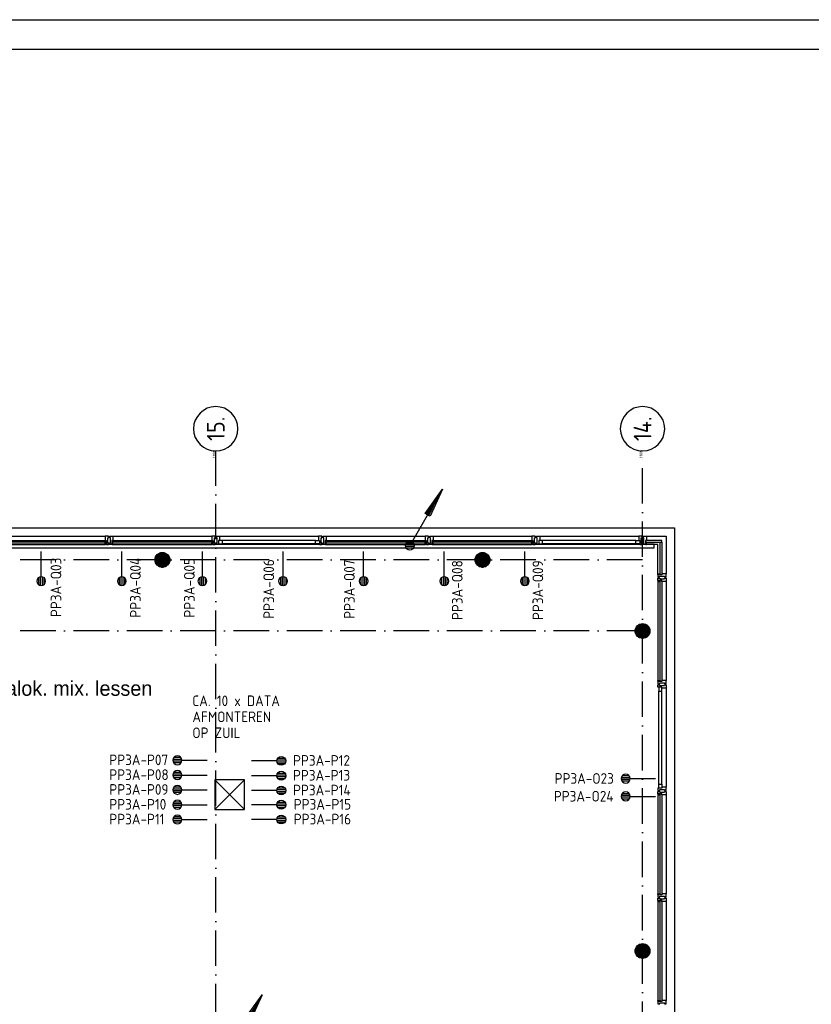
# Model space of a CAD drawing. Header units: millimetres. Extents: x 84333 to 240712, y -2244 to 84291.
# Tile 37 of 74: x 120410 to 133765, y 67676 to 84291. Entities that reach past the tile are written whole.
import ezdxf
from ezdxf.enums import TextEntityAlignment as Align

# ---------------------------------------------------------------- set-up
doc = ezdxf.new("R2010")
doc.units = ezdxf.units.MM
doc.header["$LTSCALE"] = 100
doc.linetypes.add('DASHDOT', pattern=[9, 6, -1.5, 0, -1.5])
doc.layers.get('0').update_dxf_attribs({"linetype": 'CONTINUOUS'})
for name, color, linetype in [('AFDELING', 4, 'CONTINUOUS'), ('AL$7----_STRAMIEN', 1, 'DASHDOT'), ('AL21----_BUITENWAND', 4, 'CONTINUOUS'), ('AL28----_KONSTRUKTIE', 3, 'CONTINUOUS'), ('AL31----_BUITENKOZ', 7, 'CONTINUOUS'), ('ALN-----_BLOCKNAAM', 2, 'CONTINUOUS'), ('ALXAA---_GEWBETON', 12, 'CONTINUOUS'), ('ALXOU---_GLAS', 7, 'CONTINUOUS'), ('BOUW', 8, 'CONTINUOUS'), ('EB6441--_ATTRIB', 2, 'CONTINUOUS'), ('EL61306-_ZUIL', 3, 'CONTINUOUS'), ('EL6441--_DATACOM', 3, 'CONTINUOUS'), ('LIJN025', 10, 'CONTINUOUS'), ('LIJN035', 50, 'CONTINUOUS'), ('LIJN050', 90, 'CONTINUOUS'), ('RUIMTEBOEK-1EB-WANDGOOT', 3, 'CONTINUOUS'), ('TEKST25', 10, 'CONTINUOUS'), ('TEKST35', 50, 'CONTINUOUS'), ('TEKST50', 90, 'CONTINUOUS')]:
    doc.layers.add(name, color=color, linetype=linetype)
doc.styles.add('1_8', font='ISO', dxfattribs={"height": 1.8})
doc.styles.add('2_0', font='iso', dxfattribs={"height": 200})
doc.styles.add('2_5', font='iso', dxfattribs={"height": 2.5})
doc.styles.add('BURO-025', font='BUROFONT.shx', dxfattribs={"height": 250})
doc.styles.add('ISO', font='ISO.SHX')
doc.styles.add('ROMAND', font='romand')
doc.styles.get("Standard").update_dxf_attribs({"font": 'iso.shx'})
doc.styles.add('TECHNIC', font='technic_.ttf')

# ---------------------------------------------------------------- blocks, each defined once
blk = doc.blocks.new('A0-GE')
at = {"layer": 'LIJN025'}
blk.add_lwpolyline([(1500, 841), (1500, 0), (0, 0), (0, 841)], close=True, dxfattribs=at)
at = {"layer": 'LIJN050', "const_width": 0.2}
blk.add_lwpolyline([(1495, 836), (25, 836), (25, 5), (1495, 5)], close=True, dxfattribs=at)
at = {"layer": 'TEKST25', "style": 'ROMAND', "width": 2.899115}
blk.add_attdef('STATUS', text='', height=2.5, dxfattribs=at).set_placement((1454, 71.5), (1493, 71.5), align=Align.FIT)
at = {"layer": 'TEKST25', "style": 'ISO'}
for tag, p in [('E', (1455.25, 66)), ('NAAM-E', (1466.75, 66)), ('DATUM-E', (1485, 66)), ('D', (1455.25, 61)), ('NAAM-D', (1466.75, 61)), ('DATUM-D', (1485, 61)), ('C', (1455.25, 56)), ('NAAM-C', (1466.75, 56)), ('DATUM-C', (1485, 56)), ('B', (1455.25, 51)), ('NAAM-B', (1466.75, 51)), ('DATUM-B', (1485, 51)), ('A', (1455.25, 46)), ('NAAM-A', (1466.75, 46)), ('DATUM-A', (1485, 46))]:
    blk.add_attdef(tag, text='', height=2.5, dxfattribs=at).set_placement(p, align=Align.CENTER)
for tag, p in [('DATUM', (1332.75, 36.25)), ('SCHAAL', (1368, 36.25)), ('GETEKEND', (1398.25, 36.25)), ('GECONTOL.', (1433, 36.25)), ('FORMAAT', (1463.25, 28.25))]:
    blk.add_attdef(tag, p, '', height=2.5, dxfattribs=at)
at = {"layer": 'TEKST35', "style": 'ISO'}
for tag, p in [('PROJECT', (1334.5, 72.5)), ('PLAATS', (1334.5, 63.5)), ('INSTALLATIE-REGEL1', (1334.5, 52.5)), ('INSTALLATIE-REGEL2', (1334.5, 43.5))]:
    blk.add_attdef(tag, p, '', height=4, dxfattribs=at)
blk.add_attdef('PROJ.NR.', text='', height=4, dxfattribs=at).set_placement((1481, 23), align=Align.CENTER)
at = {"layer": 'TEKST50', "style": 'ISO'}
blk.add_attdef('FILE-NAAM', text='', height=5, dxfattribs=at).set_placement((1473.5, 7.5), align=Align.CENTER)
blk = doc.blocks.new('ES4X2')
for p, q in [((-0.45, 1.4), (-0.45, 2.6)), ((-0.15, 1.27), (-0.15, 2.73)), ((0.15, 1.27), (0.15, 2.73)), ((0.45, 1.4), (0.45, 2.6)), ((0, 1.25), (0, -3))]:
    blk.add_line(p, q)
blk.add_circle((0, 2), 0.75)
at = {"style": '1_8', "flags": 8}
for tag, p in [('NUMMER', (1.25, 3.5)), ('CODE', (-1.25, 3.5))]:
    blk.add_attdef(tag, text='', height=1.8, rotation=90, dxfattribs=at).set_placement(p, align=Align.MIDDLE_LEFT)
blk.add_attdef('M_CODE', text='', height=1.8, dxfattribs=at).set_placement((0, 0), align=Align.MIDDLE_CENTER)
blk = doc.blocks.new('EH100000')
at = {"linetype": 'ByBlock'}
for p, q in [((1, 0.5), (0, 0.5)), ((1, 0.5, 1), (0, 0.5, 1)), ((0, -0.5, 1), (1, -0.5, 1)), ((1, -0.5), (0, -0.5))]:
    blk.add_line(p, q, dxfattribs=at)
at = {"linetype": 'ByBlock', "invisible_edges": 15}
for points in [[(1, -0.5), (0, -0.5), (0, 0.5), (1, 0.5)], [(0, 0.5), (1, 0.5), (1, 0.5, 1), (0, 0.5, 1)], [(0, -0.5, 1), (1, -0.5, 1), (1, -0.5), (0, -0.5)]]:
    blk.add_3dface(points, dxfattribs=at)
at = {"linetype": 'ByBlock', "style": '2_0', "flags": 8}
blk.add_attdef('FUNCTIE', text='', height=0.5, dxfattribs=at).set_placement((0.5, 0), align=Align.MIDDLE)
at = {"linetype": 'ByBlock', "flags": 9}
blk.add_attdef('SCHOT', text='', height=0.5, dxfattribs=at).set_placement((0.5, 0), align=Align.MIDDLE)
blk = doc.blocks.new('ES111201')
for p, q in [((0.38, 0.65), (5.5, 9.53)), ((0.73, 0.15), (-0.73, 0.15)), ((0.6, 0.45), (-0.6, 0.45)), ((0.73, -0.15), (-0.73, -0.15)), ((0.6, -0.45), (-0.6, -0.45))]:
    blk.add_line(p, q)
for points in [[(2.57, 5.45), (5.5, 9.53), (3.43, 4.95)], [(3.22, 5.07), (4.63, 8.01), (2.78, 5.32)]]:
    blk.add_lwpolyline(points, close=True)
blk.add_circle((0, 0), 0.75)
blk = doc.blocks.new('EH100005')
blk.add_lwpolyline([(-1, -0.5), (0, -0.5), (0, 0.5), (-1, 0.5)])
at = {"style": '2_0', "flags": 9}
blk.add_attdef('HULPSTUK', text='', height=0.5, dxfattribs=at).set_placement((0, 0), align=Align.MIDDLE)
blk = doc.blocks.new('ES1Z0001')
at = {"color": 0}
blk.add_lwpolyline([(-2.5, -2.5), (2.5, -2.5), (2.5, 2.5), (-2.5, 2.5)], close=True, dxfattribs=at)
at = {"color": 0, "style": '1_8'}
for tag, flags, p in [('SCHAKW', 8, (3.5, 10)), ('GROEPW', 8, (3.5, 7.5)), ('DOELW', 9, (3.5, 5)), ('VERMOGENW', 9, (3.5, 2.5)), ('SCHAKX', 8, (3.5, 0)), ('GROEPX', 8, (3.5, -2.5)), ('DOELX', 9, (3.5, -5)), ('VERMOGENX', 9, (3.5, -7.5))]:
    blk.add_attdef(tag, text='', height=1.8, dxfattribs=dict(at, flags=flags)).set_placement(p, align=Align.MIDDLE_LEFT)
at = {"color": 0, "style": '1_8', "flags": 9}
for tag, p in [('TALW', (0, 4)), ('TALX', (0, -4))]:
    blk.add_attdef(tag, text='', height=1.8, dxfattribs=at).set_placement(p, align=Align.MIDDLE_CENTER)
at = {"style": '1_8', "flags": 8}
blk.add_attdef('M_CODE', text='', height=1.8, dxfattribs=at).set_placement((0, 0), align=Align.MIDDLE_CENTER)
at = {"color": 0}
for tag, height, style, flags, p in [('CODE', 2.5, '2_5', 8, (0, 0)), ('KAST', 1.8, '1_8', 9, (0, -6))]:
    blk.add_attdef(tag, text='', height=height, dxfattribs=dict(at, style=style, flags=flags)).set_placement(p, align=Align.MIDDLE)
blk = doc.blocks.new('1011')
at = {"layer": 'AL$7----_STRAMIEN', "color": 7, "linetype": 'Continuous'}
blk.add_circle((-750, 0), 750, dxfattribs=at)
at = {"layer": 'AL$7----_STRAMIEN', "color": 3, "linetype": 'Continuous'}
blk.add_attdef('STR-NAAM', text='', height=600, rotation=360, dxfattribs=at).set_placement((-750, 0), align=Align.MIDDLE)
at = {"layer": 'ALN-----_BLOCKNAAM', "linetype": 'Continuous'}
blk.add_text('1011', height=100, dxfattribs=at).set_placement((0, 0))
blk = doc.blocks.new('A$C13e6995e')
at = {"layer": 'AL$7----_STRAMIEN', "color": 1}
for p, q in [((39385, 9360), (39385, 79257)), ((46585, 9961), (46585, 79257)), ((46585, 77420), (9657, 77420)), ((46585, 76220), (9657, 76220))]:
    blk.add_line(p, q, dxfattribs=at)
at = {"layer": 'AL21----_BUITENWAND', "color": 8}
for p, q in [((13645, 77960), (47125, 77960)), ((47125, 77960), (47125, 68185))]:
    blk.add_line(p, q, dxfattribs=at)
at = {"layer": 'AL28----_KONSTRUKTIE', "color": 8}
for centre in [(38485, 77420), (43885, 77420), (46585, 76220), (46585, 70820)]:
    blk.add_circle(centre, 125, dxfattribs=at)
at = {"layer": 'AL31----_BUITENKOZ', "color": 8}
for p, q in [((35850, 77819), (37520, 77819)), ((37650, 77819), (39320, 77819)), ((39450, 77819), (41120, 77819)), ((41250, 77819), (42920, 77819)), ((43050, 77819), (44720, 77819)), ((44850, 77819), (46520, 77819)), ((46650, 77819), (46984, 77819)), ((46984, 77819), (46984, 77185)), ((35850, 77680), (37520, 77680)), ((37650, 77680), (39320, 77680)), ((41070, 77747), (39500, 77747)), ((41070, 77693), (39500, 77693)), ((41250, 77680), (42920, 77680)), ((43050, 77680), (44720, 77680)), ((46470, 77747), (44900, 77747)), ((46470, 77693), (44900, 77693)), ((46845, 77680), (46650, 77680)), ((46845, 77185), (46845, 77680)), ((46845, 77055), (46845, 75385)), ((46984, 77055), (46984, 75385)), ((46858, 73635), (46858, 75205)), ((46912, 73635), (46912, 75205)), ((46984, 75255), (46984, 73585)), ((46845, 73455), (46845, 71785)), ((46984, 73455), (46984, 71785)), ((46845, 71655), (46845, 69985)), ((46984, 71655), (46984, 69985))]:
    blk.add_line(p, q, dxfattribs=at)
at = {"layer": 'AL31----_BUITENKOZ', "color": 8, "linetype": 'Continuous'}
for p, q in [((37557, 77819), (37520, 77819)), ((37520, 77819), (37520, 77812)), ((37520, 77812), (37520, 77808)), ((37520, 77808), (37520, 77800)), ((37520, 77800), (37520, 77747)), ((37576, 77819), (37557, 77819)), ((37562, 77710), (37562, 77790)), ((37562, 77790), (37576, 77790)), ((37576, 77813), (37576, 77819)), ((37576, 77799), (37576, 77813)), ((37576, 77790), (37576, 77799)), ((37576, 77799), (37576, 77799)), ((37594, 77813), (37594, 77819)), ((37594, 77819), (37613, 77819)), ((37594, 77800), (37594, 77813)), ((37594, 77790), (37594, 77800)), ((37594, 77800), (37594, 77800)), ((37608, 77790), (37594, 77790)), ((37608, 77710), (37608, 77790)), ((37613, 77819), (37650, 77819)), ((37650, 77819), (37650, 77812)), ((37650, 77812), (37650, 77808)), ((37650, 77808), (37650, 77800)), ((37650, 77800), (37650, 77747)), ((39357, 77819), (39320, 77819)), ((39320, 77819), (39320, 77812)), ((39320, 77812), (39320, 77808)), ((39320, 77808), (39320, 77800)), ((39320, 77800), (39320, 77747)), ((39376, 77819), (39357, 77819)), ((39362, 77710), (39362, 77790)), ((39362, 77790), (39376, 77790)), ((39376, 77813), (39376, 77819)), ((39376, 77799), (39376, 77813)), ((39376, 77790), (39376, 77799)), ((39376, 77799), (39376, 77799)), ((39394, 77813), (39394, 77819)), ((39394, 77819), (39413, 77819)), ((39394, 77800), (39394, 77813)), ((39394, 77790), (39394, 77800)), ((39394, 77800), (39394, 77800)), ((39408, 77790), (39394, 77790)), ((39408, 77710), (39408, 77790)), ((39413, 77819), (39450, 77819)), ((39450, 77819), (39450, 77812)), ((39450, 77812), (39450, 77808)), ((39450, 77808), (39450, 77800)), ((39450, 77800), (39450, 77747)), ((41157, 77819), (41120, 77819)), ((41120, 77819), (41120, 77812)), ((41120, 77812), (41120, 77808)), ((41120, 77808), (41120, 77800)), ((41120, 77800), (41120, 77747)), ((41176, 77819), (41157, 77819)), ((41162, 77710), (41162, 77790)), ((41162, 77790), (41176, 77790)), ((41176, 77813), (41176, 77819)), ((41176, 77799), (41176, 77813)), ((41176, 77790), (41176, 77799)), ((41176, 77799), (41176, 77799)), ((41194, 77813), (41194, 77819)), ((41194, 77819), (41213, 77819)), ((41194, 77800), (41194, 77813)), ((41194, 77790), (41194, 77800)), ((41194, 77800), (41194, 77800)), ((41208, 77790), (41194, 77790)), ((41208, 77710), (41208, 77790)), ((41213, 77819), (41250, 77819)), ((41250, 77819), (41250, 77812)), ((41250, 77812), (41250, 77808)), ((41250, 77808), (41250, 77800)), ((41250, 77800), (41250, 77747)), ((42957, 77819), (42920, 77819)), ((42920, 77819), (42920, 77812)), ((42920, 77812), (42920, 77808)), ((42920, 77808), (42920, 77800)), ((42920, 77800), (42920, 77747)), ((42976, 77819), (42957, 77819)), ((42962, 77710), (42962, 77790)), ((42962, 77790), (42976, 77790)), ((42976, 77813), (42976, 77819)), ((42976, 77799), (42976, 77813)), ((42976, 77790), (42976, 77799)), ((42976, 77799), (42976, 77799)), ((42994, 77813), (42994, 77819)), ((42994, 77819), (43013, 77819)), ((42994, 77800), (42994, 77813)), ((42994, 77790), (42994, 77800)), ((42994, 77800), (42994, 77800)), ((43008, 77790), (42994, 77790)), ((43008, 77710), (43008, 77790)), ((43013, 77819), (43050, 77819)), ((43050, 77819), (43050, 77812)), ((43050, 77812), (43050, 77808)), ((43050, 77808), (43050, 77800)), ((43050, 77800), (43050, 77747)), ((44757, 77819), (44720, 77819)), ((44720, 77819), (44720, 77812)), ((44720, 77812), (44720, 77808)), ((44720, 77808), (44720, 77800)), ((44720, 77800), (44720, 77747)), ((44776, 77819), (44757, 77819)), ((44762, 77710), (44762, 77790)), ((44762, 77790), (44776, 77790)), ((44776, 77813), (44776, 77819)), ((44776, 77799), (44776, 77813)), ((44776, 77790), (44776, 77799)), ((44776, 77799), (44776, 77799)), ((44794, 77813), (44794, 77819)), ((44794, 77819), (44813, 77819)), ((44794, 77800), (44794, 77813)), ((44794, 77790), (44794, 77800)), ((44794, 77800), (44794, 77800)), ((44808, 77790), (44794, 77790)), ((44808, 77710), (44808, 77790)), ((44813, 77819), (44850, 77819)), ((44850, 77819), (44850, 77812)), ((44850, 77812), (44850, 77808)), ((44850, 77808), (44850, 77800)), ((44850, 77800), (44850, 77747)), ((46557, 77819), (46520, 77819)), ((46520, 77819), (46520, 77812)), ((46520, 77812), (46520, 77808)), ((46520, 77808), (46520, 77800)), ((46520, 77800), (46520, 77747)), ((46576, 77819), (46557, 77819)), ((46562, 77710), (46562, 77790)), ((46562, 77790), (46576, 77790)), ((46576, 77813), (46576, 77819)), ((46576, 77799), (46576, 77813)), ((46576, 77790), (46576, 77799)), ((46576, 77799), (46576, 77799)), ((46594, 77813), (46594, 77819)), ((46594, 77819), (46613, 77819)), ((46594, 77799), (46594, 77813)), ((46594, 77790), (46594, 77799)), ((46594, 77799), (46594, 77799)), ((46608, 77790), (46594, 77790)), ((46608, 77710), (46608, 77790)), ((46613, 77819), (46650, 77819)), ((46650, 77819), (46650, 77812)), ((46650, 77812), (46650, 77808)), ((46650, 77808), (46650, 77800)), ((46650, 77800), (46650, 77747)), ((37520, 77747), (37537, 77747)), ((37520, 77680), (37520, 77717)), ((37520, 77717), (37537, 77717)), ((37532, 77680), (37520, 77680)), ((37537, 77685), (37532, 77685)), ((37532, 77685), (37532, 77680)), ((37537, 77747), (37537, 77680)), ((37537, 77717), (37537, 77685)), ((37537, 77680), (37576, 77680)), ((37576, 77710), (37562, 77710)), ((37576, 77700), (37576, 77710)), ((37576, 77686), (37576, 77700)), ((37576, 77700), (37576, 77700)), ((37576, 77680), (37576, 77686)), ((37594, 77700), (37594, 77710)), ((37594, 77710), (37608, 77710)), ((37594, 77686), (37594, 77700)), ((37594, 77700), (37594, 77700)), ((37594, 77680), (37594, 77686)), ((37633, 77680), (37594, 77680)), ((37650, 77747), (37633, 77747)), ((37633, 77747), (37633, 77680)), ((37633, 77717), (37633, 77685)), ((37650, 77717), (37633, 77717)), ((37633, 77685), (37638, 77685)), ((37638, 77685), (37638, 77680)), ((37638, 77680), (37650, 77680)), ((37650, 77680), (37650, 77717)), ((39320, 77747), (39337, 77747)), ((39320, 77680), (39320, 77717)), ((39320, 77717), (39337, 77717)), ((39332, 77680), (39320, 77680)), ((39337, 77685), (39332, 77685)), ((39332, 77685), (39332, 77680)), ((39337, 77747), (39337, 77680)), ((39337, 77717), (39337, 77685)), ((39337, 77680), (39376, 77680)), ((39376, 77710), (39362, 77710)), ((39376, 77700), (39376, 77710)), ((39376, 77686), (39376, 77700)), ((39376, 77700), (39376, 77700)), ((39376, 77680), (39376, 77686)), ((39394, 77700), (39394, 77710)), ((39394, 77710), (39408, 77710)), ((39394, 77686), (39394, 77700)), ((39394, 77700), (39394, 77700)), ((39394, 77680), (39394, 77686)), ((39433, 77680), (39394, 77680)), ((39450, 77747), (39433, 77747)), ((39433, 77747), (39433, 77680)), ((39433, 77747), (39433, 77693)), ((39500, 77747), (39433, 77747)), ((39433, 77693), (39500, 77693)), ((39500, 77693), (39500, 77747)), ((41070, 77693), (41070, 77747)), ((41070, 77747), (41137, 77747)), ((41137, 77693), (41070, 77693)), ((41120, 77747), (41137, 77747)), ((41137, 77747), (41137, 77680)), ((41137, 77747), (41137, 77693)), ((41137, 77680), (41176, 77680)), ((41176, 77710), (41162, 77710)), ((41176, 77700), (41176, 77710)), ((41176, 77686), (41176, 77700)), ((41176, 77700), (41176, 77700)), ((41176, 77680), (41176, 77686)), ((41194, 77700), (41194, 77710)), ((41194, 77710), (41208, 77710)), ((41194, 77686), (41194, 77700)), ((41194, 77700), (41194, 77700)), ((41194, 77680), (41194, 77686)), ((41233, 77680), (41194, 77680)), ((41250, 77747), (41233, 77747)), ((41233, 77747), (41233, 77680)), ((41233, 77717), (41233, 77685)), ((41250, 77717), (41233, 77717)), ((41233, 77685), (41238, 77685)), ((41238, 77685), (41238, 77680)), ((41238, 77680), (41250, 77680)), ((41250, 77680), (41250, 77717)), ((42920, 77747), (42937, 77747)), ((42920, 77680), (42920, 77717)), ((42920, 77717), (42937, 77717)), ((42932, 77680), (42920, 77680)), ((42937, 77685), (42932, 77685)), ((42932, 77685), (42932, 77680)), ((42937, 77747), (42937, 77680)), ((42937, 77717), (42937, 77685)), ((42937, 77680), (42976, 77680)), ((42976, 77710), (42962, 77710)), ((42976, 77700), (42976, 77710)), ((42976, 77686), (42976, 77700)), ((42976, 77700), (42976, 77700)), ((42976, 77680), (42976, 77686)), ((42994, 77700), (42994, 77710)), ((42994, 77710), (43008, 77710)), ((42994, 77686), (42994, 77700)), ((42994, 77700), (42994, 77700)), ((42994, 77680), (42994, 77686)), ((43033, 77680), (42994, 77680)), ((43050, 77747), (43033, 77747)), ((43033, 77747), (43033, 77680)), ((43033, 77717), (43033, 77685)), ((43050, 77717), (43033, 77717)), ((43033, 77685), (43038, 77685)), ((43038, 77685), (43038, 77680)), ((43038, 77680), (43050, 77680)), ((43050, 77680), (43050, 77717)), ((44720, 77747), (44737, 77747)), ((44720, 77680), (44720, 77717)), ((44720, 77717), (44737, 77717)), ((44732, 77680), (44720, 77680)), ((44737, 77685), (44732, 77685)), ((44732, 77685), (44732, 77680)), ((44737, 77747), (44737, 77680)), ((44737, 77717), (44737, 77685)), ((44737, 77680), (44776, 77680)), ((44776, 77710), (44762, 77710)), ((44776, 77700), (44776, 77710)), ((44776, 77686), (44776, 77700)), ((44776, 77700), (44776, 77700)), ((44776, 77680), (44776, 77686)), ((44794, 77700), (44794, 77710)), ((44794, 77710), (44808, 77710)), ((44794, 77686), (44794, 77700)), ((44794, 77700), (44794, 77700)), ((44794, 77680), (44794, 77686)), ((44833, 77680), (44794, 77680)), ((44850, 77747), (44833, 77747)), ((44833, 77747), (44833, 77680)), ((44833, 77747), (44833, 77693)), ((44900, 77747), (44833, 77747)), ((44833, 77693), (44900, 77693)), ((44900, 77693), (44900, 77747)), ((46470, 77693), (46470, 77747)), ((46470, 77747), (46537, 77747)), ((46537, 77693), (46470, 77693)), ((46520, 77747), (46537, 77747)), ((46537, 77747), (46537, 77680)), ((46537, 77747), (46537, 77693)), ((46537, 77680), (46576, 77680)), ((46576, 77710), (46562, 77710)), ((46576, 77700), (46576, 77710)), ((46576, 77686), (46576, 77700)), ((46576, 77700), (46576, 77700)), ((46576, 77680), (46576, 77686)), ((46594, 77700), (46594, 77710)), ((46594, 77710), (46608, 77710)), ((46594, 77686), (46594, 77700)), ((46594, 77700), (46594, 77700)), ((46594, 77680), (46594, 77686)), ((46633, 77680), (46594, 77680)), ((46650, 77747), (46633, 77747)), ((46633, 77747), (46633, 77680)), ((46633, 77717), (46633, 77685)), ((46650, 77717), (46633, 77717)), ((46633, 77685), (46638, 77685)), ((46638, 77685), (46638, 77680)), ((46638, 77680), (46650, 77680)), ((46650, 77680), (46650, 77717)), ((46845, 77173), (46845, 77185)), ((46845, 77185), (46882, 77185)), ((46850, 77173), (46845, 77173)), ((46845, 77168), (46845, 77129)), ((46912, 77168), (46845, 77168)), ((46845, 77129), (46851, 77129)), ((46845, 77072), (46845, 77111)), ((46845, 77111), (46851, 77111)), ((46850, 77168), (46850, 77173)), ((46882, 77168), (46850, 77168)), ((46851, 77129), (46865, 77129)), ((46851, 77111), (46865, 77111)), ((46865, 77129), (46865, 77129)), ((46865, 77129), (46874, 77129)), ((46865, 77111), (46865, 77111)), ((46865, 77111), (46875, 77111)), ((46874, 77129), (46874, 77143)), ((46874, 77143), (46954, 77143)), ((46875, 77111), (46875, 77097)), ((46875, 77097), (46955, 77097)), ((46882, 77185), (46882, 77168)), ((46965, 77185), (46912, 77185)), ((46912, 77185), (46912, 77168)), ((46954, 77143), (46954, 77129)), ((46954, 77129), (46964, 77129)), ((46955, 77097), (46955, 77111)), ((46955, 77111), (46964, 77111)), ((46964, 77129), (46964, 77129)), ((46964, 77129), (46978, 77129)), ((46964, 77111), (46964, 77111)), ((46964, 77111), (46978, 77111)), ((46973, 77185), (46965, 77185)), ((46977, 77185), (46973, 77185)), ((46984, 77185), (46977, 77185)), ((46978, 77129), (46984, 77129)), ((46978, 77111), (46984, 77111)), ((46984, 77148), (46984, 77185)), ((46984, 77129), (46984, 77148)), ((46984, 77111), (46984, 77092)), ((46912, 77072), (46845, 77072)), ((46850, 77067), (46845, 77067)), ((46845, 77067), (46845, 77055)), ((46845, 77055), (46882, 77055)), ((46882, 77072), (46850, 77072)), ((46850, 77072), (46850, 77067)), ((46882, 77055), (46882, 77072)), ((46912, 77055), (46912, 77072)), ((46965, 77055), (46912, 77055)), ((46973, 77055), (46965, 77055)), ((46977, 77055), (46973, 77055)), ((46984, 77055), (46977, 77055)), ((46984, 77092), (46984, 77055)), ((46845, 75373), (46845, 75385)), ((46845, 75385), (46882, 75385)), ((46850, 75373), (46845, 75373)), ((46845, 75368), (46845, 75329)), ((46912, 75368), (46845, 75368)), ((46845, 75329), (46851, 75329)), ((46845, 75272), (46845, 75311)), ((46845, 75311), (46851, 75311)), ((46912, 75272), (46845, 75272)), ((46850, 75368), (46850, 75373)), ((46882, 75368), (46850, 75368)), ((46851, 75329), (46865, 75329)), ((46851, 75311), (46865, 75311)), ((46912, 75272), (46858, 75272)), ((46858, 75272), (46858, 75205)), ((46865, 75329), (46865, 75329)), ((46865, 75329), (46875, 75329)), ((46865, 75311), (46865, 75311)), ((46865, 75311), (46874, 75311)), ((46874, 75311), (46874, 75297)), ((46874, 75297), (46954, 75297)), ((46875, 75329), (46875, 75343)), ((46875, 75343), (46955, 75343)), ((46882, 75385), (46882, 75368)), ((46965, 75385), (46912, 75385)), ((46912, 75385), (46912, 75368)), ((46912, 75255), (46912, 75272)), ((46912, 75205), (46912, 75272)), ((46954, 75297), (46954, 75311)), ((46954, 75311), (46964, 75311)), ((46955, 75343), (46955, 75329)), ((46955, 75329), (46964, 75329)), ((46964, 75329), (46964, 75329)), ((46964, 75329), (46978, 75329)), ((46964, 75311), (46964, 75311)), ((46964, 75311), (46978, 75311)), ((46973, 75385), (46965, 75385)), ((46977, 75385), (46973, 75385)), ((46984, 75385), (46977, 75385)), ((46978, 75329), (46984, 75329)), ((46978, 75311), (46984, 75311)), ((46984, 75348), (46984, 75385)), ((46984, 75329), (46984, 75348)), ((46984, 75311), (46984, 75292)), ((46984, 75292), (46984, 75255)), ((46858, 75205), (46912, 75205)), ((46965, 75255), (46912, 75255)), ((46973, 75255), (46965, 75255)), ((46977, 75255), (46973, 75255)), ((46984, 75255), (46977, 75255)), ((46858, 73568), (46858, 73635)), ((46858, 73635), (46912, 73635)), ((46912, 73635), (46912, 73568)), ((46845, 73568), (46845, 73529)), ((46912, 73568), (46845, 73568)), ((46845, 73529), (46851, 73529)), ((46845, 73472), (46845, 73511)), ((46845, 73511), (46851, 73511)), ((46912, 73472), (46845, 73472)), ((46850, 73467), (46845, 73467)), ((46845, 73467), (46845, 73455)), ((46845, 73455), (46882, 73455)), ((46882, 73472), (46850, 73472)), ((46850, 73472), (46850, 73467)), ((46851, 73529), (46865, 73529)), ((46851, 73511), (46865, 73511)), ((46912, 73568), (46858, 73568)), ((46865, 73529), (46865, 73529)), ((46865, 73529), (46875, 73529)), ((46865, 73511), (46865, 73511)), ((46865, 73511), (46875, 73511)), ((46875, 73529), (46875, 73543)), ((46875, 73543), (46955, 73543)), ((46875, 73511), (46875, 73497)), ((46875, 73497), (46955, 73497)), ((46882, 73455), (46882, 73472)), ((46965, 73585), (46912, 73585)), ((46912, 73585), (46912, 73568)), ((46912, 73455), (46912, 73472)), ((46965, 73455), (46912, 73455)), ((46955, 73543), (46955, 73529)), ((46955, 73529), (46964, 73529)), ((46955, 73497), (46955, 73511)), ((46955, 73511), (46964, 73511)), ((46964, 73529), (46964, 73529)), ((46964, 73529), (46978, 73529)), ((46964, 73511), (46964, 73511)), ((46964, 73511), (46978, 73511)), ((46973, 73585), (46965, 73585)), ((46973, 73455), (46965, 73455)), ((46977, 73585), (46973, 73585)), ((46977, 73455), (46973, 73455)), ((46984, 73585), (46977, 73585)), ((46984, 73455), (46977, 73455)), ((46978, 73529), (46984, 73529)), ((46978, 73511), (46984, 73511)), ((46984, 73548), (46984, 73585)), ((46984, 73529), (46984, 73548)), ((46984, 73511), (46984, 73492)), ((46984, 73492), (46984, 73455)), ((46845, 71773), (46845, 71785)), ((46845, 71785), (46882, 71785)), ((46882, 71785), (46882, 71768)), ((46965, 71785), (46912, 71785)), ((46912, 71785), (46912, 71768)), ((46973, 71785), (46965, 71785)), ((46977, 71785), (46973, 71785)), ((46984, 71785), (46977, 71785)), ((46984, 71748), (46984, 71785)), ((46850, 71773), (46845, 71773)), ((46845, 71768), (46845, 71729)), ((46912, 71768), (46845, 71768)), ((46845, 71729), (46851, 71729)), ((46845, 71672), (46845, 71711)), ((46845, 71711), (46851, 71711)), ((46912, 71672), (46845, 71672)), ((46850, 71667), (46845, 71667)), ((46845, 71667), (46845, 71655)), ((46845, 71655), (46882, 71655)), ((46850, 71768), (46850, 71773)), ((46882, 71768), (46850, 71768)), ((46882, 71672), (46850, 71672)), ((46850, 71672), (46850, 71667)), ((46851, 71729), (46865, 71729)), ((46851, 71711), (46865, 71711)), ((46865, 71729), (46865, 71729)), ((46865, 71729), (46875, 71729)), ((46865, 71711), (46865, 71711)), ((46865, 71711), (46875, 71711)), ((46875, 71729), (46875, 71743)), ((46875, 71743), (46955, 71743)), ((46875, 71711), (46875, 71697)), ((46875, 71697), (46955, 71697)), ((46882, 71655), (46882, 71672)), ((46912, 71655), (46912, 71672)), ((46965, 71655), (46912, 71655)), ((46955, 71743), (46955, 71729)), ((46955, 71729), (46964, 71729)), ((46955, 71697), (46955, 71711)), ((46955, 71711), (46964, 71711)), ((46964, 71729), (46964, 71729)), ((46964, 71729), (46978, 71729)), ((46964, 71711), (46964, 71711)), ((46964, 71711), (46978, 71711)), ((46973, 71655), (46965, 71655)), ((46977, 71655), (46973, 71655)), ((46984, 71655), (46977, 71655)), ((46978, 71729), (46984, 71729)), ((46978, 71711), (46984, 71711)), ((46984, 71729), (46984, 71748)), ((46984, 71711), (46984, 71692)), ((46984, 71692), (46984, 71655)), ((46845, 69973), (46845, 69985)), ((46845, 69985), (46882, 69985)), ((46850, 69973), (46845, 69973)), ((46845, 69968), (46845, 69929)), ((46912, 69968), (46845, 69968)), ((46850, 69968), (46850, 69973)), ((46882, 69968), (46850, 69968)), ((46882, 69985), (46882, 69968)), ((46965, 69985), (46912, 69985)), ((46912, 69985), (46912, 69968)), ((46973, 69985), (46965, 69985)), ((46977, 69985), (46973, 69985)), ((46984, 69985), (46977, 69985)), ((46984, 69948), (46984, 69985)), ((46845, 69929), (46851, 69929)), ((46851, 69929), (46865, 69929)), ((46865, 69929), (46865, 69929)), ((46865, 69929), (46875, 69929)), ((46875, 69929), (46875, 69943)), ((46875, 69943), (46955, 69943)), ((46955, 69943), (46955, 69929)), ((46955, 69929), (46964, 69929)), ((46964, 69929), (46964, 69929)), ((46964, 69929), (46978, 69929)), ((46978, 69929), (46984, 69929)), ((46984, 69929), (46984, 69948))]:
    blk.add_line(p, q, dxfattribs=at)
at = {"layer": 'ALXAA---_GEWBETON', "color": 8}
for p, q in [((38361, 77436), (38609, 77436)), ((38365, 77456), (38605, 77456)), ((38373, 77476), (38597, 77476)), ((38385, 77496), (38584, 77496)), ((38405, 77516), (38565, 77516)), ((38438, 77536), (38532, 77536)), ((43761, 77436), (44009, 77436)), ((43765, 77456), (44005, 77456)), ((43773, 77476), (43997, 77476)), ((43785, 77496), (43984, 77496)), ((43805, 77516), (43965, 77516)), ((43838, 77536), (43932, 77536)), ((38360, 77416), (38610, 77416)), ((38362, 77396), (38608, 77396)), ((38368, 77376), (38602, 77376)), ((38378, 77356), (38592, 77356)), ((38393, 77336), (38577, 77336)), ((38416, 77316), (38554, 77316)), ((38472, 77296), (38498, 77296)), ((43760, 77416), (44010, 77416)), ((43762, 77396), (44008, 77396)), ((43768, 77376), (44002, 77376)), ((43778, 77356), (43992, 77356)), ((43793, 77336), (43977, 77336)), ((43816, 77316), (43954, 77316)), ((43872, 77296), (43898, 77296)), ((46473, 76276), (46697, 76276)), ((46485, 76296), (46684, 76296)), ((46505, 76316), (46665, 76316)), ((46538, 76336), (46632, 76336)), ((46460, 76216), (46710, 76216)), ((46461, 76236), (46709, 76236)), ((46462, 76196), (46708, 76196)), ((46465, 76256), (46705, 76256)), ((46468, 76176), (46702, 76176)), ((46478, 76156), (46692, 76156)), ((46493, 76136), (46677, 76136)), ((46516, 76116), (46654, 76116)), ((46572, 76096), (46598, 76096)), ((46460, 70816), (46710, 70816)), ((46461, 70836), (46709, 70836)), ((46462, 70796), (46708, 70796)), ((46465, 70856), (46705, 70856)), ((46473, 70876), (46697, 70876)), ((46485, 70896), (46684, 70896)), ((46505, 70916), (46665, 70916)), ((46538, 70936), (46632, 70936)), ((46468, 70776), (46702, 70776)), ((46478, 70756), (46692, 70756)), ((46493, 70736), (46677, 70736)), ((46516, 70716), (46654, 70716)), ((46572, 70696), (46598, 70696))]:
    blk.add_line(p, q, dxfattribs=at)
at = {"layer": 'ALXOU---_GLAS', "color": 8}
for p, q in [((35835, 77745), (37535, 77745)), ((37535, 77719), (35835, 77719)), ((37535, 77745), (37535, 77719)), ((37635, 77719), (37635, 77745)), ((37635, 77745), (39335, 77745)), ((39335, 77719), (37635, 77719)), ((39335, 77745), (39335, 77719)), ((41235, 77719), (41235, 77745)), ((41235, 77745), (42935, 77745)), ((42935, 77719), (41235, 77719)), ((42935, 77745), (42935, 77719)), ((43035, 77719), (43035, 77745)), ((43035, 77745), (44735, 77745)), ((44735, 77719), (43035, 77719)), ((44735, 77745), (44735, 77719)), ((46635, 77745), (46635, 77719)), ((46910, 77745), (46635, 77745)), ((46635, 77719), (46910, 77719)), ((46884, 77170), (46884, 77719)), ((46884, 77719), (46910, 77719)), ((46910, 77719), (46910, 77745)), ((46910, 77719), (46910, 77170)), ((46910, 77170), (46884, 77170)), ((46884, 75370), (46884, 77070)), ((46884, 77070), (46910, 77070)), ((46910, 77070), (46910, 75370)), ((46910, 75370), (46884, 75370)), ((46884, 71770), (46884, 73470)), ((46884, 73470), (46910, 73470)), ((46910, 73470), (46910, 71770)), ((46910, 71770), (46884, 71770)), ((46884, 69970), (46884, 71670)), ((46884, 71670), (46910, 71670)), ((46910, 71670), (46910, 69970)), ((46910, 69970), (46884, 69970))]:
    blk.add_line(p, q, dxfattribs=at)
at = {"layer": 'AL$7----_STRAMIEN'}
ref = blk.add_blockref('1011', (39385, 79257), dxfattribs=dict(at, xscale=-0.5, yscale=0.5, zscale=0.5, rotation=90.00000000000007))
ref.add_attrib('STR-NAAM', '15.', dxfattribs={"color": 3, "linetype": 'Continuous', "height": 300, "rotation": 90}).set_placement((39385, 79632), align=Align.MIDDLE)
ref = blk.add_blockref('1011', (46585, 79257), dxfattribs=dict(at, xscale=-0.5, yscale=0.5, zscale=0.5, rotation=90.00000000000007))
ref.add_attrib('STR-NAAM', '14.', dxfattribs={"color": 3, "linetype": 'Continuous', "height": 300, "rotation": 90}).set_placement((46585, 79632), align=Align.MIDDLE)
at = {"layer": 'AFDELING', "color": 8, "style": 'TECHNIC'}
for p in [(92219, 54468), (58038, 41625), (88108, 41444)]:
    blk.add_attdef('VIDE', text='', height=500, dxfattribs=at).set_placement(p, align=Align.CENTER)
blk.add_attdef('VIDE', text='', height=500, rotation=90, dxfattribs=at).set_placement((75129, 25766), align=Align.CENTER)
at = {"layer": 'BOUW', "style": 'BURO-025'}
blk.add_text('informaticalok. mix. lessen', height=250, dxfattribs=at).set_placement((34395, 75126))

msp = doc.modelspace()

# ---------------------------------------------------------------- hatches: boundary and pattern name
at = {"layer": 'RUIMTEBOEK-1EB-WANDGOOT'}
h = msp.add_hatch(dxfattribs=at)
h.set_pattern_fill('LINE,N', color=1, scale=20, angle=225, style=0)
h.set_pattern_definition([(225, (131112.153, 75408.75), (44.90128, -44.90128), [])])
edge = h.paths.add_edge_path()
edge.add_line((131112, 75441), (116662, 75441))
edge = h.paths.add_edge_path()
edge.add_line((116662, 75441), (116662, 75376))
edge = h.paths.add_edge_path()
edge.add_line((116662, 75376), (131112, 75376))
edge = h.paths.add_edge_path()
edge.add_line((131112, 75376), (131112, 75441))

# ---------------------------------------------------------------- linework, layer by layer
at = {"layer": 'EL61306-_ZUIL'}
for p, q in [((123703, 70964), (124203, 71464)), ((124203, 70964), (123703, 71464))]:
    msp.add_line(p, q, dxfattribs=at)

# ---------------------------------------------------------------- block references
at = {"xscale": 100, "yscale": 100, "zscale": 100}
msp.add_blockref('A0-GE', (90712, 191), dxfattribs=at)
at = {"layer": 'EL61306-_ZUIL', "xscale": 100, "yscale": 100, "zscale": 100}
msp.add_blockref('ES1Z0001', (123953, 71214), dxfattribs=at)
at = {"layer": 'EL6441--_DATACOM'}
msp.add_blockref('A$C13e6995e', (84333, -2244), dxfattribs=at)
ref = msp.add_blockref('ES4X2', (120773, 75017), dxfattribs=dict(at, xscale=-100.0000000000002, yscale=100, zscale=100, rotation=180.0002073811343))
ref.add_attrib('CODE', 'PP3A-Q03', dxfattribs={"layer": 'EB6441--_ATTRIB', "color": 1, "height": 180, "rotation": 90.0004, "style": '1_8', "flags": 8}).set_placement((121022, 74211), align=Align.MIDDLE_LEFT)
ref = msp.add_blockref('ES4X2', (122133, 75017), dxfattribs=dict(at, xscale=-100.0000000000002, yscale=100, zscale=100, rotation=180.0002073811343))
ref.add_attrib('CODE', 'PP3A-Q04', dxfattribs={"layer": 'EB6441--_ATTRIB', "color": 1, "height": 180, "rotation": 90.0004, "style": '1_8', "flags": 8}).set_placement((122362, 74201), align=Align.MIDDLE_LEFT)
ref = msp.add_blockref('ES4X2', (123493, 75017), dxfattribs=dict(at, xscale=-100.0000000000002, yscale=100, zscale=100, rotation=180.0002073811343))
ref.add_attrib('CODE', 'PP3A-Q05', dxfattribs={"layer": 'EB6441--_ATTRIB', "color": 1, "height": 180, "rotation": 90.0004, "style": '1_8', "flags": 8}).set_placement((123272, 74201), align=Align.MIDDLE_LEFT)
ref = msp.add_blockref('ES4X2', (124853, 75017), dxfattribs=dict(at, xscale=-100.0000000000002, yscale=100, zscale=100, rotation=180.0002073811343))
ref.add_attrib('CODE', 'PP3A-Q06', dxfattribs={"layer": 'EB6441--_ATTRIB', "color": 1, "height": 180, "rotation": 90.0004, "style": '1_8', "flags": 8}).set_placement((124612, 74181), align=Align.MIDDLE_LEFT)
ref = msp.add_blockref('ES4X2', (126213, 75017), dxfattribs=dict(at, xscale=-100.0000000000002, yscale=100, zscale=100, rotation=180.0002073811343))
ref.add_attrib('CODE', 'PP3A-Q07', dxfattribs={"layer": 'EB6441--_ATTRIB', "color": 1, "height": 180, "rotation": 90.0004, "style": '1_8', "flags": 8}).set_placement((125972, 74181), align=Align.MIDDLE_LEFT)
ref = msp.add_blockref('ES4X2', (127573, 75017), dxfattribs=dict(at, xscale=-100.0000000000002, yscale=100, zscale=100, rotation=180.0002073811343))
ref.add_attrib('CODE', 'PP3A-Q08', dxfattribs={"layer": 'EB6441--_ATTRIB', "color": 1, "height": 180, "rotation": 90.0004, "style": '1_8', "flags": 8}).set_placement((127792, 74161), align=Align.MIDDLE_LEFT)
ref = msp.add_blockref('ES4X2', (128933, 75017), dxfattribs=dict(at, xscale=-100.0000000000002, yscale=100, zscale=100, rotation=180.0002073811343))
ref.add_attrib('CODE', 'PP3A-Q09', dxfattribs={"layer": 'EB6441--_ATTRIB', "color": 1, "height": 180, "rotation": 90.0004, "style": '1_8', "flags": 8}).set_placement((129152, 74161), align=Align.MIDDLE_LEFT)
ref = msp.add_blockref('ES4X2', (123271, 71794), dxfattribs=dict(at, xscale=-100, yscale=100, zscale=100, rotation=90.00062214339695))
ref.add_attrib('CODE', 'PP3A-P07', dxfattribs={"layer": 'EB6441--_ATTRIB', "color": 1, "height": 180, "rotation": 0.0008, "style": '1_8', "flags": 8}).set_placement((121922, 71801), align=Align.MIDDLE_LEFT)
ref = msp.add_blockref('ES4X2', (124623, 71784), dxfattribs=dict(at, xscale=100, yscale=100, zscale=100, rotation=269.9993778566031))
ref.add_attrib('CODE', 'PP3A-P12', dxfattribs={"layer": 'EB6441--_ATTRIB', "color": 1, "height": 180, "rotation": 359.9992, "style": '1_8', "flags": 8}).set_placement((125022, 71791), align=Align.MIDDLE_LEFT)
ref = msp.add_blockref('ES4X2', (123271, 71544), dxfattribs=dict(at, xscale=-100, yscale=100, zscale=100, rotation=90.00062214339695))
ref.add_attrib('CODE', 'PP3A-P08', dxfattribs={"layer": 'EB6441--_ATTRIB', "color": 1, "height": 180, "rotation": 0.0008, "style": '1_8', "flags": 8}).set_placement((121922, 71551), align=Align.MIDDLE_LEFT)
ref = msp.add_blockref('ES4X2', (124623, 71534), dxfattribs=dict(at, xscale=100, yscale=100, zscale=100, rotation=269.9993778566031))
ref.add_attrib('CODE', 'PP3A-P13', dxfattribs={"layer": 'EB6441--_ATTRIB', "color": 1, "height": 180, "rotation": 359.9992, "style": '1_8', "flags": 8}).set_placement((125021, 71541), align=Align.MIDDLE_LEFT)
ref = msp.add_blockref('ES4X2', (130835, 71485), dxfattribs=dict(at, xscale=-100, yscale=100, zscale=100, rotation=90.00020738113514))
ref.add_attrib('CODE', 'PP3A-O23', dxfattribs={"layer": 'EB6441--_ATTRIB', "color": 1, "height": 180, "rotation": 0.0004, "style": '1_8', "flags": 8}).set_placement((129435, 71487), align=Align.MIDDLE_LEFT)
ref = msp.add_blockref('ES4X2', (123271, 71294), dxfattribs=dict(at, xscale=-100, yscale=100, zscale=100, rotation=90.00062214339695))
ref.add_attrib('CODE', 'PP3A-P09', dxfattribs={"layer": 'EB6441--_ATTRIB', "color": 1, "height": 180, "rotation": 0.0008, "style": '1_8', "flags": 8}).set_placement((121922, 71301), align=Align.MIDDLE_LEFT)
ref = msp.add_blockref('ES4X2', (124623, 71284), dxfattribs=dict(at, xscale=100, yscale=100, zscale=100, rotation=269.9993778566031))
ref.add_attrib('CODE', 'PP3A-P14', dxfattribs={"layer": 'EB6441--_ATTRIB', "color": 1, "height": 180, "rotation": 359.9992, "style": '1_8', "flags": 8}).set_placement((125022, 71291), align=Align.MIDDLE_LEFT)
ref = msp.add_blockref('ES4X2', (130835, 71185), dxfattribs=dict(at, xscale=-100, yscale=100, zscale=100, rotation=90.00020738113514))
ref.add_attrib('CODE', 'PP3A-O24', dxfattribs={"layer": 'EB6441--_ATTRIB', "color": 1, "height": 180, "rotation": 0.0004, "style": '1_8', "flags": 8}).set_placement((129422, 71187), align=Align.MIDDLE_LEFT)
ref = msp.add_blockref('ES4X2', (123271, 71044), dxfattribs=dict(at, xscale=-100, yscale=100, zscale=100, rotation=90.00062214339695))
ref.add_attrib('CODE', 'PP3A-P10', dxfattribs={"layer": 'EB6441--_ATTRIB', "color": 1, "height": 180, "rotation": 0.0008, "style": '1_8', "flags": 8}).set_placement((121922, 71051), align=Align.MIDDLE_LEFT)
ref = msp.add_blockref('ES4X2', (124623, 71044), dxfattribs=dict(at, xscale=100, yscale=100, zscale=100, rotation=269.9993778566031))
ref.add_attrib('CODE', 'PP3A-P15', dxfattribs={"layer": 'EB6441--_ATTRIB', "color": 1, "height": 180, "rotation": 359.9992, "style": '1_8', "flags": 8}).set_placement((125034, 71051), align=Align.MIDDLE_LEFT)
ref = msp.add_blockref('ES4X2', (123271, 70794), dxfattribs=dict(at, xscale=-100, yscale=100, zscale=100, rotation=90.00062214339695))
ref.add_attrib('CODE', 'PP3A-P11', dxfattribs={"layer": 'EB6441--_ATTRIB', "color": 1, "height": 180, "rotation": 0.0008, "style": '1_8', "flags": 8}).set_placement((121922, 70801), align=Align.MIDDLE_LEFT)
ref = msp.add_blockref('ES4X2', (124623, 70794), dxfattribs=dict(at, xscale=100, yscale=100, zscale=100, rotation=269.9993778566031))
ref.add_attrib('CODE', 'PP3A-P16', dxfattribs={"layer": 'EB6441--_ATTRIB', "color": 1, "height": 180, "rotation": 359.9992, "style": '1_8', "flags": 8}).set_placement((125034, 70801), align=Align.MIDDLE_LEFT)
at = {"layer": 'RUIMTEBOEK-1EB-WANDGOOT'}
for name, p, xscale, yscale, zscale in [('ES111201', (126992, 75416), 100, 100, 100), ('EH100005', (131112, 75409, 1500), 120, 65, 120), ('ES111201', (123952, 66885, 1500), 100, 100, 100)]:
    msp.add_blockref(name, p, dxfattribs=dict(at, xscale=xscale, yscale=yscale, zscale=zscale))
at = {"layer": 'RUIMTEBOEK-1EB-WANDGOOT', "xscale": 14450, "yscale": 65, "zscale": 119.9999999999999, "rotation": 180.0000000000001}
msp.add_blockref('EH100000', (131112, 75409, 1500), dxfattribs=at)

# ---------------------------------------------------------------- texts
at = {"layer": 'LIJN035', "color": 1}
for s, p in [('CA. 10 x DATA', (123323, 72707)), ('AFMONTEREN', (123323, 72437)), ('OP ZUIL', (123323, 72167))]:
    msp.add_text(s, height=180, dxfattribs=at).set_placement(p)

doc.saveas('drawing.dxf')
